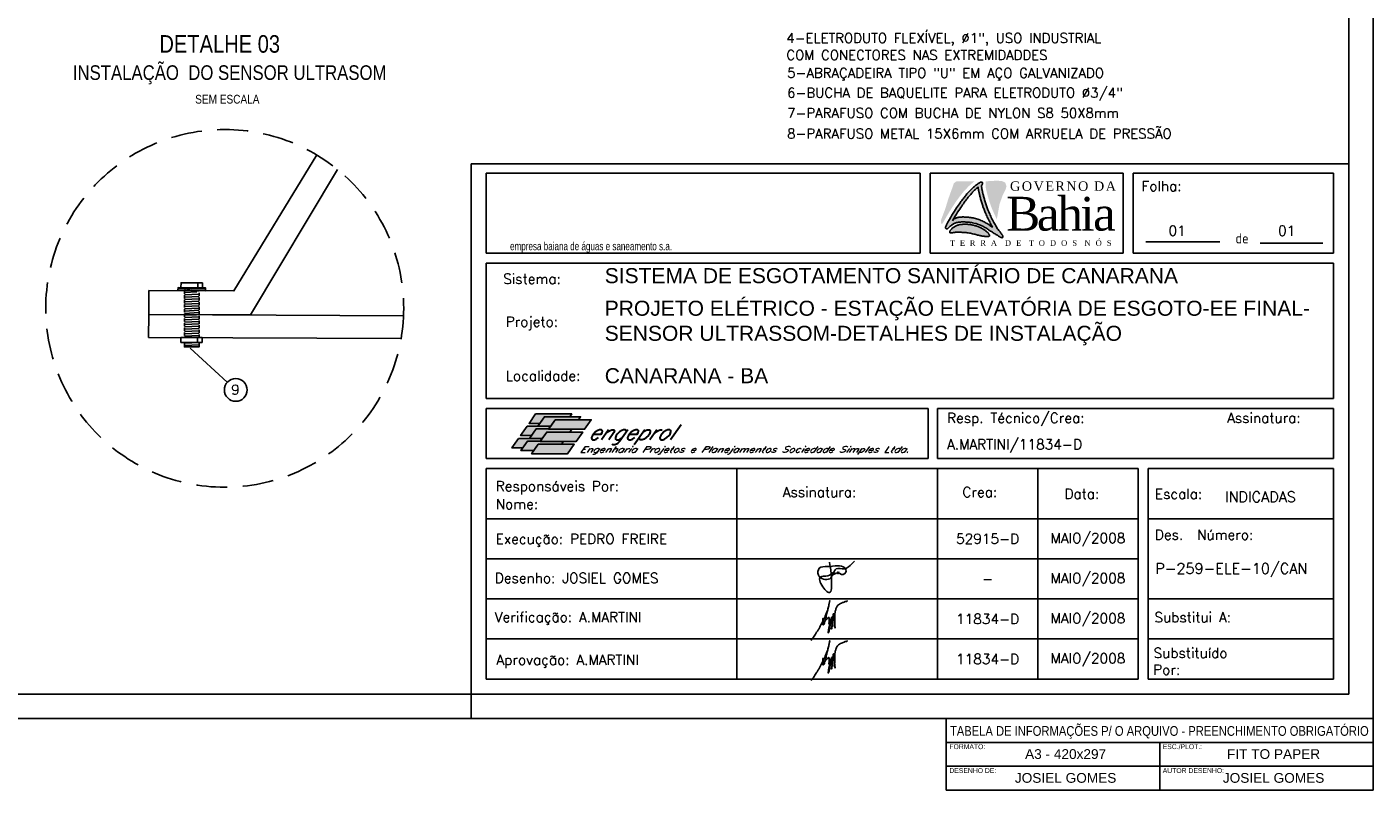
# Model space of a CAD drawing. Header units: millimetres. Extents: x 231 to 651, y 19 to 330.
# Tile 2 of 3: x 375 to 651, y 19 to 175. Entities that reach past the tile are written whole.
import ezdxf
from ezdxf.enums import TextEntityAlignment as Align

# ---------------------------------------------------------------- set-up
doc = ezdxf.new("R2010")
doc.units = ezdxf.units.MM
doc.linetypes.add('HIDDEN', pattern=[9.525, 6.35, -3.175])
for name, color, linetype in [('2', 2, 'Continuous'), ('ARQ-FORMATO', 1, 'Continuous'), ('CARIMBO', 7, 'Continuous'), ('HID-PADRAO', 1, 'Continuous'), ('Logotipo 1', 10, 'Continuous'), ('lOGOTIPO 2', 170, 'Continuous'), ('M_EXT_02', 2, 'Continuous'), ('TEXTO', 2, 'Continuous'), ('TEXTO PROJ', 2, 'Continuous')]:
    doc.layers.add(name, color=color, linetype=linetype)
doc.layers.add('PADRÃO', color=7, linetype='Continuous', lineweight=9)
doc.styles.add('ARIAL', font='ARIALN.TTF')
doc.styles.add('ISOCP', font='ARIAL.TTF')
doc.styles.add('ROMAMS', font='ROMANS.shx')
doc.styles.add('ROMANS', font='ROMANS.SHX')
doc.styles.add('STYLE-ARIAL_2', font='ARIAL.TTF')
pattern_1 = [(2.73099, (-778.58136, -347.0453), (-0.02269176, 0.47570892), [])]

msp = doc.modelspace()

# ---------------------------------------------------------------- hatches: boundary and pattern name
for color, points in [(182, [(565.93, 140.33), (566.07, 140.53), (566.21, 140.71), (566.35, 140.89), (566.49, 141.06), (566.62, 141.22), (566.75, 141.37), (566.87, 141.53), (567, 141.67), (567.13, 141.82), (567.26, 141.96), (567.38, 142.1), (567.52, 142.24), (567.65, 142.38), (567.78, 142.52), (567.92, 142.66), (568.06, 142.8), (568.21, 142.93), (568.36, 143.07), (568.52, 143.2), (568.68, 143.34), (568.84, 143.47), (568.99, 143.59), (569.15, 143.71), (569.17, 143.72), (565.47, 143.72), (564.94, 143.34), (564.55, 142.23), (563.78, 140.1), (563.15, 138.04), (562.31, 135.83), (562.31, 135.27), (562.31, 135.02), (562.59, 135.02), (562.79, 135.37), (563.1, 135.91), (563.39, 136.42), (563.67, 136.89), (563.93, 137.34), (564.19, 137.75), (564.43, 138.13), (564.66, 138.49), (564.87, 138.82), (565.07, 139.12), (565.26, 139.41), (565.44, 139.66), (565.61, 139.9), (565.77, 140.12)]), (182, [(573.74, 135.95), (573.61, 136.2), (573.49, 136.45), (573.37, 136.7), (573.25, 136.95), (573.14, 137.2), (573.04, 137.44), (572.94, 137.67), (572.84, 137.89), (572.76, 138.1), (572.67, 138.31), (572.59, 138.51), (572.52, 138.71), (572.45, 138.9), (572.38, 139.09), (572.31, 139.29), (572.24, 139.49), (572.18, 139.69), (572.11, 139.89), (572.05, 140.09), (572, 140.29), (571.94, 140.49), (571.89, 140.68), (571.83, 140.87), (571.79, 141.05), (571.74, 141.23), (571.7, 141.39), (571.66, 141.56), (571.62, 141.71), (571.59, 141.86), (571.56, 142), (571.53, 142.13), (571.5, 142.26), (571.48, 142.38), (571.46, 142.49), (571.44, 142.59), (571.43, 143.72), (573.59, 143.85), (574.73, 143.8), (575.45, 143.47), (575.73, 142.73), (575.52, 142), (574.94, 140.88), (574.3, 139.05)]), (11, [(564.08, 133.24), (564.1, 133.2), (564.13, 133.17), (564.16, 133.15), (564.21, 133.13), (564.26, 133.12), (564.31, 133.12), (564.38, 133.12), (564.45, 133.12), (564.52, 133.13), (564.61, 133.15), (564.7, 133.17), (564.79, 133.19), (564.89, 133.21), (565, 133.23), (565.11, 133.25), (565.23, 133.27), (565.35, 133.28), (565.48, 133.28), (565.62, 133.29), (565.77, 133.29), (565.92, 133.29), (566.08, 133.28), (566.26, 133.27), (566.43, 133.26), (566.62, 133.25), (566.82, 133.24), (567.02, 133.23), (567.23, 133.21), (567.44, 133.19), (567.66, 133.16), (567.88, 133.13), (568.1, 133.1), (568.33, 133.05), (568.55, 133.01), (568.77, 132.95), (568.99, 132.9), (569.2, 132.85), (569.41, 132.79), (569.61, 132.74), (569.8, 132.69), (569.98, 132.65), (570.16, 132.61), (570.32, 132.58), (570.48, 132.54), (570.62, 132.52), (570.76, 132.49), (570.89, 132.47), (571.02, 132.45), (571.13, 132.43), (571.25, 132.42), (571.35, 132.41), (571.45, 132.4), (571.54, 132.39), (571.63, 132.38), (571.71, 132.38), (571.79, 132.38), (571.85, 132.38), (571.92, 132.38), (571.98, 132.38), (572.03, 132.39), (572.08, 132.4), (572.12, 132.41), (572.15, 132.43), (572.18, 132.44), (572.21, 132.47), (572.22, 132.49), (572.24, 132.52), (572.24, 132.55), (572.24, 132.59), (572.24, 132.63), (572.23, 132.67), (572.21, 132.72), (572.19, 132.77), (572.16, 132.82), (572.13, 132.88), (572.09, 132.94), (572.04, 133), (571.99, 133.06), (571.93, 133.13), (571.86, 133.21), (571.78, 133.28), (571.7, 133.36), (571.61, 133.44), (571.51, 133.52), (571.4, 133.6), (571.29, 133.69), (571.17, 133.77), (571.04, 133.85), (570.91, 133.93), (570.76, 134.02), (570.62, 134.09), (570.47, 134.17), (570.31, 134.25), (570.15, 134.32), (569.98, 134.38), (569.82, 134.45), (569.65, 134.51), (569.48, 134.56), (569.31, 134.61), (569.14, 134.66), (568.97, 134.7), (568.8, 134.74), (568.64, 134.78), (568.48, 134.81), (568.32, 134.83), (568.16, 134.86), (568.01, 134.88), (567.86, 134.89), (567.71, 134.9), (567.56, 134.91), (567.41, 134.92), (567.25, 134.92), (567.09, 134.92), (566.93, 134.91), (566.77, 134.91), (566.61, 134.89), (566.44, 134.88), (566.28, 134.85), (566.12, 134.83), (565.97, 134.79), (565.82, 134.75), (565.68, 134.71), (565.54, 134.66), (565.4, 134.6), (565.27, 134.54), (565.14, 134.47), (565.03, 134.4), (564.91, 134.33), (564.8, 134.25), (564.7, 134.17), (564.6, 134.09), (564.51, 134), (564.43, 133.92), (564.35, 133.84), (564.28, 133.76), (564.22, 133.68), (564.18, 133.61), (564.14, 133.54), (564.1, 133.48), (564.08, 133.42), (564.07, 133.37), (564.06, 133.32), (564.07, 133.27)])]:
    msp.add_hatch(color=color).paths.add_polyline_path(points)
h = msp.add_hatch(color=156)
h.paths.add_polyline_path([(573.85, 132.64), (573.7, 132.73), (573.54, 132.83), (573.37, 132.93), (573.19, 133.04), (573.01, 133.16), (572.82, 133.28), (572.63, 133.4), (572.44, 133.52), (572.25, 133.65), (572.06, 133.77), (571.86, 133.9), (571.66, 134.02), (571.46, 134.14), (571.26, 134.26), (571.05, 134.38), (570.84, 134.49), (570.63, 134.59), (570.41, 134.69), (570.19, 134.79), (569.97, 134.87), (569.74, 134.95), (569.5, 135.03), (569.27, 135.09), (569.02, 135.15), (568.78, 135.2), (568.54, 135.24), (568.3, 135.28), (568.07, 135.31), (567.84, 135.33), (567.61, 135.35), (567.4, 135.37), (567.2, 135.38), (567, 135.39), (566.82, 135.39), (566.64, 135.39), (566.47, 135.38), (566.31, 135.37), (566.16, 135.36), (566.01, 135.35), (565.87, 135.33), (565.73, 135.3), (565.6, 135.28), (565.48, 135.24), (565.35, 135.21), (565.23, 135.16), (565.12, 135.12), (565, 135.06), (564.88, 135), (564.77, 134.94), (564.66, 134.88), (564.56, 134.81), (564.46, 134.73), (564.36, 134.66), (564.27, 134.58), (564.19, 134.5), (564.11, 134.43), (564.03, 134.35), (563.96, 134.28), (563.85, 134.17), (563.74, 134.07), (563.63, 134), (563.5, 133.95), (563.37, 133.97), (563.25, 134.06), (563.23, 134.19), (563.24, 134.29), (563.27, 134.43), (563.32, 134.6), (563.4, 134.81), (563.71, 135.35), (564, 135.86), (564.28, 136.33), (564.54, 136.78), (564.8, 137.19), (565.04, 137.58), (565.27, 137.93), (565.48, 138.26), (565.68, 138.57), (565.87, 138.85), (566.05, 139.1), (566.22, 139.34), (566.38, 139.57), (566.53, 139.77), (566.68, 139.97), (566.82, 140.15), (566.96, 140.33), (567.1, 140.5), (567.23, 140.66), (567.36, 140.82), (567.48, 140.97), (567.61, 141.12), (567.74, 141.26), (567.87, 141.4), (567.99, 141.55), (568.12, 141.69), (568.26, 141.82), (568.39, 141.96), (568.53, 142.1), (568.67, 142.24), (568.82, 142.37), (568.97, 142.51), (569.13, 142.65), (569.29, 142.78), (569.45, 142.91), (569.6, 143.03), (569.75, 143.15), (569.9, 143.25), (570.03, 143.34), (570.15, 143.42), (570.3, 143.51), (570.45, 143.57), (570.58, 143.59), (570.71, 143.55), (570.8, 143.47), (570.84, 143.35), (570.81, 143.2), (570.76, 143.09), (570.72, 143.03), (570.7, 143.01), (570.68, 142.98), (570.66, 142.96), (570.65, 142.93), (570.64, 142.9), (570.63, 142.87), (570.62, 142.84), (570.61, 142.8), (570.61, 142.76), (570.61, 142.71), (570.61, 142.66), (570.61, 142.6), (570.62, 142.53), (570.63, 142.46), (570.64, 142.37), (570.66, 142.29), (570.67, 142.19), (570.69, 142.08), (570.72, 141.97), (570.74, 141.85), (570.77, 141.73), (570.8, 141.59), (570.83, 141.45), (570.86, 141.3), (570.9, 141.15), (570.94, 140.99), (570.98, 140.82), (571.02, 140.65), (571.07, 140.46), (571.12, 140.28), (571.18, 140.08), (571.23, 139.89), (571.29, 139.69), (571.35, 139.48), (571.42, 139.28), (571.48, 139.08), (571.55, 138.88), (571.61, 138.69), (571.68, 138.49), (571.76, 138.3), (571.83, 138.1), (571.91, 137.9), (571.99, 137.7), (572.08, 137.49), (572.18, 137.27), (572.28, 137.03), (572.38, 136.79), (572.49, 136.55), (572.61, 136.3), (572.73, 136.05), (572.85, 135.79), (572.98, 135.54), (573.11, 135.3), (573.24, 135.06), (573.37, 134.83), (573.51, 134.61), (573.64, 134.39), (573.77, 134.19), (573.9, 133.99), (574.03, 133.81), (574.16, 133.64), (574.27, 133.48), (574.39, 133.33), (574.5, 133.19), (574.59, 133.06), (574.68, 132.94), (574.76, 132.83), (574.83, 132.74), (574.91, 132.61), (574.98, 132.48), (575.01, 132.36), (574.98, 132.23), (574.92, 132.17), (574.79, 132.15), (574.67, 132.17), (574.57, 132.21), (574.48, 132.26), (574.35, 132.33), (574.21, 132.42), (574.11, 132.48), (573.98, 132.55)])
h.paths.add_polyline_path([(571.67, 136.63), (571.78, 136.38), (571.9, 136.13), (572.02, 135.88), (572.14, 135.63), (572.27, 135.38), (572.4, 135.14), (572.85, 134.32), (572.72, 134.41), (572.53, 134.53), (572.33, 134.66), (572.14, 134.78), (571.94, 134.91), (571.74, 135.03), (571.54, 135.15), (571.34, 135.27), (571.13, 135.39), (570.92, 135.5), (570.71, 135.6), (570.49, 135.7), (570.27, 135.8), (570.05, 135.88), (569.82, 135.96), (569.59, 136.03), (569.35, 136.1), (569.11, 136.16), (568.86, 136.21), (568.62, 136.25), (568.38, 136.28), (568.15, 136.31), (567.92, 136.34), (567.7, 136.36), (567.48, 136.38), (567.28, 136.39), (567.09, 136.39), (566.9, 136.4), (566.72, 136.4), (566.55, 136.39), (566.39, 136.38), (566.24, 136.37), (566.09, 136.35), (565.95, 136.34), (565.81, 136.31), (565.68, 136.28), (565.56, 136.25), (565.43, 136.21), (565.31, 136.17), (565.2, 136.12), (565.08, 136.07), (564.97, 136.01), (564.86, 135.95), (564.82, 135.93), (564.93, 136.11), (565.2, 136.56), (565.45, 136.97), (565.69, 137.36), (565.92, 137.71), (566.14, 138.04), (566.34, 138.35), (566.53, 138.63), (566.71, 138.89), (566.88, 139.13), (567.04, 139.35), (567.19, 139.56), (567.34, 139.75), (567.48, 139.93), (567.62, 140.11), (567.75, 140.28), (567.88, 140.44), (568.01, 140.6), (568.14, 140.75), (568.27, 140.9), (568.39, 141.04), (568.52, 141.19), (568.65, 141.33), (568.78, 141.47), (568.91, 141.61), (569.05, 141.74), (569.19, 141.88), (569.33, 142.02), (569.48, 142.16), (569.63, 142.29), (569.9, 142.53), (569.9, 142.49), (569.9, 142.43), (569.91, 142.37), (569.92, 142.29), (569.93, 142.21), (569.95, 142.12), (569.96, 142.02), (569.98, 141.92), (570.01, 141.81), (570.03, 141.69), (570.06, 141.56), (570.09, 141.43), (570.12, 141.29), (570.15, 141.14), (570.19, 140.99), (570.23, 140.83), (570.27, 140.66), (570.32, 140.48), (570.36, 140.3), (570.41, 140.11), (570.47, 139.92), (570.52, 139.72), (570.58, 139.52), (570.64, 139.32), (570.71, 139.12), (570.77, 138.92), (570.84, 138.72), (570.9, 138.52), (570.97, 138.33), (571.05, 138.14), (571.12, 137.94), (571.2, 137.74), (571.28, 137.54), (571.37, 137.32), (571.47, 137.1), (571.57, 136.87)], flags=16)
at = {"linetype": 'HIDDEN', "ltscale": 0.1}
h = msp.add_hatch(dxfattribs=at)
h.set_pattern_fill('ANSI31', color=256, scale=0.15, angle=138.269, style=0)
h.set_pattern_definition([(2.73099, (-778.5593, -342.35004), (-0.02269176, 0.47570892), [])])
h.paths.add_polyline_path([(410.13, 121.03), (407.14, 121.04), (407.12, 116.35), (410.11, 116.33)])
h = msp.add_hatch(dxfattribs=at)
h.set_pattern_fill('ANSI31', color=256, scale=0.15, angle=138.269, style=0)
h.set_pattern_definition(pattern_1)
h.paths.add_polyline_path([(410.11, 116.33), (407.12, 116.35), (407.1, 111.65), (410.09, 111.64)])
h = msp.add_hatch()
h.set_pattern_fill('ANSI31', color=256, scale=0.15, angle=138.269, style=0)
h.set_pattern_definition(pattern_1)
h.paths.add_polyline_path([(410.1, 110.64), (407.09, 110.66), (407.09, 109.74), (410.09, 109.72)])
at = {"layer": 'CARIMBO'}
h = msp.add_hatch(color=82, dxfattribs=at)
h.paths.add_polyline_path([(477.78, 94.02), (480, 94.02), (480.94, 95.38), (486.13, 95.38), (486.53, 95.96), (479.14, 95.96)])
h.paths.add_polyline_path([(477.4, 93.45), (476.04, 91.52), (478.26, 91.52), (479.22, 92.88), (481.8, 92.88), (482.2, 93.45), (479.6, 93.45)])
h.paths.add_polyline_path([(475.64, 90.94), (474.28, 89.01), (476.5, 89.01), (477.44, 90.35), (480.06, 90.35), (480.46, 90.94)])
h = msp.add_hatch(color=100, dxfattribs=at)
h.paths.add_polyline_path([(483.14, 94.77), (487.92, 94.77), (488.34, 95.38), (480.96, 95.38), (479.6, 93.45), (482.2, 93.45), (482.23, 93.45)])
h.paths.add_polyline_path([(481.4, 92.26), (486.18, 92.26), (486.58, 92.84), (481.82, 92.84), (481.8, 92.84), (481.83, 92.88), (479.22, 92.88), (477.86, 90.94), (480.46, 90.94), (480.49, 90.94)])
h.paths.add_polyline_path([(479.64, 89.74), (484.42, 89.74), (484.82, 90.33), (480.08, 90.33), (480.06, 90.33), (480.07, 90.35), (477.46, 90.35), (476.1, 88.44), (478.74, 88.44)])
h = msp.add_hatch(color=71, dxfattribs=at)
h.paths.add_polyline_path([(483.16, 94.77), (482.24, 93.45), (482.23, 93.45), (481.83, 92.88), (481.84, 92.88), (481.82, 92.84), (489.19, 92.84), (490.55, 94.77)])
h.paths.add_polyline_path([(487.45, 90.33), (488.8, 92.26), (481.42, 92.26), (480.5, 90.94), (480.49, 90.94), (480.07, 90.35), (480.1, 90.35), (480.08, 90.33)])
h.paths.add_polyline_path([(479.66, 89.74), (478.74, 88.44), (478.74, 88.44), (478.3, 87.81), (485.69, 87.81), (487.04, 89.74)])

# ---------------------------------------------------------------- linework, layer by layer
for points in [[(434.23, 149.13), (417.24, 121.23), (399.79, 121.32)], [(399.79, 121.32), (399.76, 116.38), (420.64, 116.28), (438.52, 146.12)], [(405.78, 121.63), (411.4, 121.61)], [(409.82, 121.89), (409.83, 122.89)], [(451.54, 111.44), (399.75, 111.69), (399.76, 116.38), (452.04, 116.13)], [(409.77, 110.64), (409.78, 111.64)]]:
    msp.add_lwpolyline(points)
for points in [[(411.4, 121.26), (411.4, 121.88), (405.78, 121.91), (405.77, 121.29)], [(405.77, 121.29), (405.78, 121.91), (411.4, 121.88), (411.4, 121.26)], [(406.39, 121.91), (410.79, 121.89), (410.79, 122.88), (406.4, 122.9)], [(406.34, 110.66), (410.73, 110.64), (410.74, 111.63), (406.34, 111.65)], [(407.09, 110.66), (410.1, 110.64), (410.09, 109.72), (407.09, 109.74)]]:
    msp.add_lwpolyline(points, close=True)
at = {"linetype": 'HIDDEN', "ltscale": 0.1}
msp.add_lwpolyline([(407.14, 121.28), (407.1, 111.65), (410.09, 111.64), (410.14, 121.27), (407.14, 121.28)], dxfattribs=at)
at = {"color": 2}
msp.add_circle((541.35, 63.48), 0.0224, dxfattribs=at)
for points in [[(540.04, 63.24), (540.12, 63), (540.42, 63.05), (540.44, 63.35), (540.25, 63.44), (540.04, 63.29), (540.51, 63.21), (540.75, 63.19), (540.98, 63.42), (541.13, 63.46), (541.12, 63.33), (541.05, 63.23), (541.34, 63.26), (541.35, 63.42), (541.51, 63.24), (542.78, 63.47), (542.54, 64.36), (541.06, 64.78), (539.04, 64.65), (537.31, 64.28), (537.14, 62.9), (539.45, 62.15), (540.79, 64.15), (542.46, 64.2), (543.98, 65.17), (544.55, 65.77)], [(539.42, 65.55), (539.82, 60.5), (539.56, 59.35), (538.02, 60.5), (537.61, 62.56), (538.68, 62.67), (540.06, 63.25)], [(535.64, 49.47), (535.84, 49.79), (536.11, 50.12), (536.4, 50.55), (536.69, 51.01), (537.04, 51.54), (537.35, 52.09), (537.64, 52.65), (537.88, 53.07), (538.12, 53.54), (538.44, 54.24), (538.67, 54.79), (538.95, 55.5), (539.28, 56.68), (539.47, 57.64), (539.36, 57.1), (539.25, 56.58), (539.04, 55.78), (538.86, 54.97), (538.75, 54.46), (538.57, 53.76), (538.42, 53.25), (538.29, 52.86), (538.17, 52.67), (538.12, 52.65), (538.06, 52.79), (538.03, 53.18), (538.08, 53.75), (538.09, 54.04), (538.14, 53.85), (538.16, 53.51), (538.22, 53.33), (538.31, 53.29), (538.5, 53.47), (538.72, 53.74), (538.97, 53.97), (539.15, 54.15), (539.25, 54.2), (539.34, 54.15), (539.36, 53.94), (539.36, 53.63), (539.33, 53.28), (539.32, 52.85), (539.37, 53.01), (539.49, 53.37), (539.66, 53.77), (539.79, 54.09), (539.84, 54.2), (539.91, 54.16), (539.87, 53.92), (539.72, 53.35), (539.58, 52.65), (539.45, 52.01), (539.33, 51.46), (539.16, 51.01), (539.16, 51.22), (539.23, 51.72), (539.35, 52.32), (539.54, 52.93), (539.75, 53.52), (539.92, 54.12), (540.02, 54.36), (540.1, 54.43), (540.12, 54.2), (540.04, 53.74), (539.96, 53.05), (539.89, 52.38), (539.85, 51.81), (539.88, 51.92), (539.93, 52.41), (540, 53.03), (540.1, 53.83), (540.14, 54.35), (540.18, 54.82), (540.24, 54.96), (540.34, 54.92), (540.46, 54.65), (540.47, 54.23), (540.47, 53.71), (540.46, 53.05), (540.54, 52.47), (540.56, 52.05), (540.4, 52.47), (540.51, 53.13), (540.52, 53.85), (540.52, 54.67), (540.55, 55.23), (540.68, 55.78), (540.9, 56.36), (541.25, 56.79), (541.65, 57.04), (542.08, 57.24), (542.4, 57.35), (542.62, 57.46), (542.83, 57.46), (543.02, 57.53), (543.05, 57.6), (543.05, 57.68)], [(535.64, 41.24), (535.84, 41.56), (536.11, 41.89), (536.4, 42.32), (536.69, 42.78), (537.04, 43.31), (537.35, 43.86), (537.64, 44.42), (537.88, 44.85), (538.12, 45.31), (538.44, 46.01), (538.67, 46.56), (538.95, 47.27), (539.28, 48.45), (539.47, 49.42), (539.36, 48.87), (539.25, 48.35), (539.04, 47.55), (538.86, 46.74), (538.75, 46.23), (538.57, 45.53), (538.42, 45.02), (538.29, 44.63), (538.17, 44.44), (538.12, 44.42), (538.06, 44.56), (538.03, 44.95), (538.08, 45.52), (538.09, 45.81), (538.14, 45.62), (538.16, 45.28), (538.22, 45.1), (538.31, 45.06), (538.5, 45.24), (538.72, 45.51), (538.97, 45.75), (539.15, 45.93), (539.25, 45.97), (539.34, 45.93), (539.36, 45.71), (539.36, 45.4), (539.33, 45.05), (539.32, 44.63), (539.37, 44.79), (539.49, 45.14), (539.66, 45.54), (539.79, 45.86), (539.84, 45.97), (539.91, 45.93), (539.87, 45.69), (539.72, 45.12), (539.58, 44.42), (539.45, 43.78), (539.33, 43.23), (539.16, 42.78), (539.16, 42.99), (539.23, 43.49), (539.35, 44.09), (539.54, 44.7), (539.75, 45.29), (539.92, 45.89), (540.02, 46.13), (540.1, 46.2), (540.12, 45.97), (540.04, 45.51), (539.96, 44.83), (539.89, 44.16), (539.85, 43.58), (539.88, 43.69), (539.93, 44.18), (540, 44.8), (540.1, 45.6), (540.14, 46.12), (540.18, 46.59), (540.24, 46.73), (540.34, 46.69), (540.46, 46.42), (540.47, 46), (540.47, 45.48), (540.46, 44.82), (540.54, 44.25), (540.56, 43.82), (540.4, 44.24), (540.51, 44.9), (540.52, 45.62), (540.52, 46.44), (540.55, 47), (540.68, 47.55), (540.9, 48.13), (541.25, 48.56), (541.65, 48.81), (542.08, 49.01), (542.4, 49.12), (542.62, 49.23), (542.83, 49.23), (543.02, 49.3), (543.05, 49.37), (543.05, 49.46)]]:
    msp.add_spline(points, degree=3, dxfattribs=at)
at = {"layer": '2'}
msp.add_lwpolyline([(230.92, 33.46), (230.92, 330.46), (650.92, 330.46), (650.92, 33.46)], close=True, dxfattribs=at)
msp.add_lwpolyline([(465.92, 33.46), (465.92, 38.46)], dxfattribs=at)
at = {"layer": 'ARQ-FORMATO'}
msp.add_lwpolyline([(255.92, 38.46), (255.92, 325.46), (645.92, 325.46), (645.92, 38.46)], close=True, dxfattribs=at)
at = {"layer": 'CARIMBO', "color": 6}
for p, q in [((465.92, 147.28), (465.92, 38.46)), ((645.92, 147.28), (465.92, 147.28)), ((558.01, 145.43), (469, 145.43)), ((469, 145.43), (469, 128.97)), ((558.01, 128.97), (558.01, 145.43)), ((599.63, 145.43), (560.07, 145.43)), ((560.07, 128.97), (560.07, 145.43)), ((599.63, 128.97), (599.63, 145.43)), ((642.83, 145.43), (601.69, 145.43)), ((601.69, 128.97), (601.69, 145.43)), ((642.83, 128.97), (642.83, 145.43)), ((558.01, 128.97), (469, 128.97)), ((599.63, 128.97), (560.07, 128.97)), ((642.83, 128.97), (601.69, 128.97)), ((469, 126.91), (469, 99.14)), ((642.83, 126.91), (469, 126.91)), ((642.83, 99.14), (642.83, 126.91)), ((642.83, 99.14), (469, 99.14)), ((559.66, 97.08), (469, 97.08)), ((469, 97.08), (469, 86.8)), ((559.66, 86.8), (559.66, 97.08)), ((642.83, 97.08), (561.57, 97.08)), ((561.57, 86.8), (561.57, 97.08)), ((642.83, 86.8), (642.83, 97.08)), ((559.66, 86.8), (469, 86.8)), ((642.83, 86.8), (561.57, 86.8)), ((469, 84.74), (469, 41.54)), ((602.72, 84.74), (469, 84.74)), ((520.43, 41.54), (520.43, 84.74)), ((561.57, 41.54), (561.57, 84.74)), ((582.15, 41.54), (582.15, 84.74)), ((602.72, 41.54), (602.72, 84.74)), ((642.83, 84.74), (604.77, 84.74)), ((604.77, 41.54), (604.77, 84.74)), ((642.83, 41.54), (642.83, 84.74)), ((642.83, 41.54), (642.83, 84.74)), ((602.72, 74.46), (469, 74.46)), ((642.83, 74.46), (604.77, 74.46)), ((469, 41.54), (602.72, 41.54)), ((642.83, 41.54), (604.77, 41.54))]:
    msp.add_line(p, q, dxfattribs=at)
at = {"layer": 'CARIMBO', "color": 3}
for p, q in [((604.31, 131.33), (619.47, 131.33)), ((627.77, 131.05), (640.64, 131.05)), ((602.72, 66.23), (469, 66.23)), ((602.72, 58), (469, 58)), ((602.72, 49.77), (469, 49.77)), ((642.83, 49.77), (604.77, 49.77))]:
    msp.add_line(p, q, dxfattribs=at)
at = {"layer": 'CARIMBO', "color": 4}
msp.add_line((642.83, 58), (604.77, 58), dxfattribs=at)
at = {"layer": 'CARIMBO', "color": 2, "linetype": 'Continuous'}
for points in [[(480, 94.02), (480.94, 95.38), (486.13, 95.38), (486.53, 95.96), (479.14, 95.96), (477.78, 94.02), (480, 94.02)], [(487.92, 94.77), (483.16, 94.77), (482.24, 93.45), (479.6, 93.45), (480.96, 95.38), (488.34, 95.38), (487.92, 94.77)], [(483.14, 94.77), (490.55, 94.77), (489.19, 92.84), (481.8, 92.84), (483.14, 94.77)], [(482.2, 93.45), (479.6, 93.45), (477.4, 93.45), (476.04, 91.52), (478.26, 91.52), (479.22, 92.88), (481.8, 92.88), (482.2, 93.45)], [(486.18, 92.26), (481.42, 92.26), (480.5, 90.94), (477.86, 90.94), (479.22, 92.88), (481.84, 92.88), (481.82, 92.84), (486.58, 92.84), (486.18, 92.26)], [(481.4, 92.26), (488.8, 92.26), (487.45, 90.33), (480.06, 90.33), (481.4, 92.26)], [(476.5, 89.01), (477.44, 90.35), (480.06, 90.35), (480.46, 90.94), (475.64, 90.94), (474.28, 89.01), (476.5, 89.01)], [(484.42, 89.74), (479.66, 89.74), (478.74, 88.44), (476.1, 88.44), (477.46, 90.35), (480.1, 90.35), (480.08, 90.33), (484.82, 90.33), (484.42, 89.74)], [(479.64, 89.74), (487.04, 89.74), (485.69, 87.81), (478.3, 87.81), (479.64, 89.74)]]:
    msp.add_lwpolyline(points, dxfattribs=at)
at = {"layer": 'HID-PADRAO', "color": 1}
for p, q in [((607.15, 28.55), (607.15, 23.65)), ((607.15, 23.65), (607.15, 18.75))]:
    msp.add_line(p, q, dxfattribs=at)
at = {"layer": 'HID-PADRAO', "color": 3}
msp.add_lwpolyline([(563.38, 28.55), (650.92, 28.55), (650.92, 33.46), (563.38, 33.46)], close=True, dxfattribs=at)
at = {"layer": 'HID-PADRAO', "color": 1}
for points in [[(563.38, 23.65), (650.92, 23.65), (650.92, 28.55), (563.38, 28.55)], [(563.38, 18.75), (650.92, 18.75), (650.92, 23.65), (563.38, 23.65)]]:
    msp.add_lwpolyline(points, close=True, dxfattribs=at)
at = {"layer": 'Logotipo 1'}
msp.add_lwpolyline([(564.08, 133.24), (564.1, 133.2), (564.13, 133.17), (564.16, 133.15), (564.21, 133.13), (564.26, 133.12), (564.31, 133.12), (564.38, 133.12), (564.45, 133.12), (564.52, 133.13), (564.61, 133.15), (564.7, 133.17), (564.79, 133.19), (564.89, 133.21), (565, 133.23), (565.11, 133.25), (565.23, 133.27), (565.35, 133.28), (565.48, 133.28), (565.62, 133.29), (565.77, 133.29), (565.92, 133.29), (566.08, 133.28), (566.26, 133.27), (566.43, 133.26), (566.62, 133.25), (566.82, 133.24), (567.02, 133.23), (567.23, 133.21), (567.44, 133.19), (567.66, 133.16), (567.88, 133.13), (568.1, 133.1), (568.33, 133.05), (568.55, 133.01), (568.77, 132.95), (568.99, 132.9), (569.2, 132.85), (569.41, 132.79), (569.61, 132.74), (569.8, 132.69), (569.98, 132.65), (570.16, 132.61), (570.32, 132.58), (570.48, 132.54), (570.62, 132.52), (570.76, 132.49), (570.89, 132.47), (571.02, 132.45), (571.13, 132.43), (571.25, 132.42), (571.35, 132.41), (571.45, 132.4), (571.54, 132.39), (571.63, 132.38), (571.71, 132.38), (571.79, 132.38), (571.85, 132.38), (571.92, 132.38), (571.98, 132.38), (572.03, 132.39), (572.08, 132.4), (572.12, 132.41), (572.15, 132.43), (572.18, 132.44), (572.21, 132.47), (572.22, 132.49), (572.24, 132.52), (572.24, 132.55), (572.24, 132.59), (572.24, 132.63), (572.23, 132.67), (572.21, 132.72), (572.19, 132.77), (572.16, 132.82), (572.13, 132.88), (572.09, 132.94), (572.04, 133), (571.99, 133.06), (571.93, 133.13), (571.86, 133.21), (571.78, 133.28), (571.7, 133.36), (571.61, 133.44), (571.51, 133.52), (571.4, 133.6), (571.29, 133.69), (571.17, 133.77), (571.04, 133.85), (570.91, 133.93), (570.76, 134.02), (570.62, 134.09), (570.47, 134.17), (570.31, 134.25), (570.15, 134.32), (569.98, 134.38), (569.82, 134.45), (569.65, 134.51), (569.48, 134.56), (569.31, 134.61), (569.14, 134.66), (568.97, 134.7), (568.8, 134.74), (568.64, 134.78), (568.48, 134.81), (568.32, 134.83), (568.16, 134.86), (568.01, 134.88), (567.86, 134.89), (567.71, 134.9), (567.56, 134.91), (567.41, 134.92), (567.25, 134.92), (567.09, 134.92), (566.93, 134.91), (566.77, 134.91), (566.61, 134.89), (566.44, 134.88), (566.28, 134.85), (566.12, 134.83), (565.97, 134.79), (565.82, 134.75), (565.68, 134.71), (565.54, 134.66), (565.4, 134.6), (565.27, 134.54), (565.14, 134.47), (565.03, 134.4), (564.91, 134.33), (564.8, 134.25), (564.7, 134.17), (564.6, 134.09), (564.51, 134), (564.43, 133.92), (564.35, 133.84), (564.28, 133.76), (564.22, 133.68), (564.18, 133.61), (564.14, 133.54), (564.1, 133.48), (564.08, 133.42), (564.07, 133.37), (564.06, 133.32), (564.07, 133.27)], close=True, dxfattribs=at)
at = {"layer": 'lOGOTIPO 2'}
for points in [[(563.4, 134.81), (563.32, 134.6), (563.27, 134.43), (563.24, 134.29), (563.23, 134.19), (563.24, 134.12), (563.26, 134.06), (563.29, 134.03), (563.33, 134), (563.37, 133.98), (563.41, 133.97), (563.46, 133.96), (563.5, 133.96), (563.55, 133.97), (563.6, 133.99), (563.66, 134.01), (563.71, 134.05), (563.77, 134.09), (563.83, 134.15), (563.89, 134.21), (563.96, 134.28), (564.03, 134.35), (564.11, 134.43), (564.19, 134.5), (564.27, 134.58), (564.36, 134.66), (564.46, 134.73), (564.56, 134.81), (564.66, 134.88), (564.77, 134.94), (564.88, 135), (565, 135.06), (565.12, 135.12), (565.23, 135.16), (565.35, 135.21), (565.48, 135.24), (565.6, 135.28), (565.73, 135.3), (565.87, 135.33), (566.01, 135.35), (566.16, 135.36), (566.31, 135.37), (566.47, 135.38), (566.64, 135.39), (566.82, 135.39), (567, 135.39), (567.2, 135.38), (567.4, 135.37), (567.61, 135.35), (567.84, 135.33), (568.07, 135.31), (568.3, 135.28), (568.54, 135.24), (568.78, 135.2), (569.02, 135.15), (569.27, 135.09), (569.5, 135.03), (569.74, 134.95), (569.97, 134.87), (570.19, 134.79), (570.41, 134.69), (570.63, 134.59), (570.84, 134.49), (571.05, 134.38), (571.26, 134.26), (571.46, 134.14), (571.66, 134.02), (571.86, 133.9), (572.06, 133.77), (572.25, 133.65), (572.44, 133.52), (572.63, 133.4), (572.82, 133.28), (573.01, 133.16), (573.19, 133.04), (573.37, 132.93), (573.54, 132.83), (573.7, 132.73), (573.85, 132.64), (573.98, 132.55), (574.11, 132.48), (574.21, 132.42), (574.3, 132.36), (574.38, 132.32), (574.44, 132.28), (574.5, 132.25), (574.55, 132.22), (574.59, 132.2), (574.63, 132.19), (574.67, 132.17), (574.7, 132.16), (574.74, 132.16), (574.77, 132.15), (574.79, 132.15), (574.82, 132.15), (574.85, 132.16), (574.87, 132.16), (574.89, 132.16), (574.91, 132.17), (574.92, 132.18), (574.94, 132.19), (574.95, 132.2), (574.97, 132.22), (574.98, 132.24), (574.99, 132.26), (574.99, 132.29), (575, 132.32), (575, 132.35), (575, 132.4), (574.98, 132.45), (574.96, 132.51), (574.93, 132.58), (574.89, 132.65), (574.83, 132.74), (574.76, 132.83), (574.68, 132.94), (574.59, 133.06), (574.5, 133.19), (574.39, 133.33), (574.27, 133.48), (574.16, 133.64), (574.03, 133.81), (573.9, 133.99), (573.77, 134.19), (573.64, 134.39), (573.51, 134.61), (573.37, 134.83), (573.24, 135.06), (573.11, 135.3), (572.98, 135.54), (572.85, 135.79), (572.73, 136.05), (572.61, 136.3), (572.49, 136.55), (572.38, 136.79), (572.28, 137.03), (572.18, 137.27), (572.08, 137.49), (571.99, 137.7), (571.91, 137.9), (571.83, 138.1), (571.76, 138.3), (571.68, 138.49), (571.61, 138.69), (571.55, 138.88), (571.48, 139.08), (571.42, 139.28), (571.35, 139.48), (571.29, 139.69), (571.23, 139.89), (571.18, 140.08), (571.12, 140.28), (571.07, 140.46), (571.02, 140.65), (570.98, 140.82), (570.94, 140.99), (570.9, 141.15), (570.86, 141.3), (570.83, 141.45), (570.8, 141.59), (570.77, 141.73), (570.74, 141.85), (570.72, 141.97), (570.69, 142.08), (570.67, 142.19), (570.66, 142.29), (570.64, 142.37), (570.63, 142.46), (570.62, 142.53), (570.61, 142.6), (570.61, 142.66), (570.61, 142.71), (570.61, 142.76), (570.61, 142.8), (570.62, 142.84), (570.63, 142.87), (570.64, 142.9), (570.65, 142.93), (570.66, 142.96), (570.68, 142.98), (570.7, 143.01), (570.72, 143.03), (570.74, 143.06), (570.75, 143.09), (570.77, 143.11), (570.79, 143.15), (570.8, 143.18), (570.81, 143.21), (570.82, 143.25), (570.83, 143.29), (570.83, 143.32), (570.83, 143.36), (570.82, 143.39), (570.81, 143.42), (570.8, 143.45), (570.79, 143.48), (570.77, 143.5), (570.74, 143.52), (570.72, 143.54), (570.69, 143.56), (570.65, 143.57), (570.62, 143.58), (570.58, 143.58), (570.53, 143.58), (570.48, 143.57), (570.41, 143.55), (570.34, 143.52), (570.25, 143.48), (570.15, 143.42), (570.03, 143.34), (569.9, 143.25), (569.75, 143.15), (569.6, 143.03), (569.45, 142.91), (569.29, 142.78), (569.13, 142.65), (568.97, 142.51), (568.82, 142.37), (568.67, 142.24), (568.53, 142.1), (568.39, 141.96), (568.26, 141.82), (568.12, 141.69), (567.99, 141.55), (567.87, 141.4), (567.74, 141.26), (567.61, 141.12), (567.48, 140.97), (567.36, 140.82), (567.23, 140.66), (567.1, 140.5), (566.96, 140.33), (566.82, 140.15), (566.68, 139.97), (566.53, 139.77), (566.38, 139.57), (566.22, 139.34), (566.05, 139.1), (565.87, 138.85), (565.68, 138.57), (565.48, 138.26), (565.27, 137.93), (565.04, 137.58), (564.8, 137.19), (564.54, 136.78), (564.28, 136.33), (564, 135.86), (563.71, 135.35), (563.4, 134.81)], [(564.82, 135.93), (564.86, 135.95), (564.97, 136.01), (565.08, 136.07), (565.2, 136.12), (565.31, 136.17), (565.43, 136.21), (565.56, 136.25), (565.68, 136.28), (565.81, 136.31), (565.95, 136.34), (566.09, 136.35), (566.24, 136.37), (566.39, 136.38), (566.55, 136.39), (566.72, 136.4), (566.9, 136.4), (567.09, 136.39), (567.28, 136.39), (567.48, 136.38), (567.7, 136.36), (567.92, 136.34), (568.15, 136.31), (568.38, 136.28), (568.62, 136.25), (568.86, 136.21), (569.11, 136.16), (569.35, 136.1), (569.59, 136.03), (569.82, 135.96), (570.05, 135.88), (570.27, 135.8), (570.49, 135.7), (570.71, 135.6), (570.92, 135.5), (571.13, 135.39), (571.34, 135.27), (571.54, 135.15), (571.74, 135.03), (571.94, 134.91), (572.14, 134.78), (572.33, 134.66), (572.53, 134.53), (572.72, 134.41), (572.85, 134.32), (572.4, 135.14), (572.27, 135.38), (572.14, 135.63), (572.02, 135.88), (571.9, 136.13), (571.78, 136.38), (571.67, 136.63), (571.57, 136.87), (571.47, 137.1), (571.37, 137.32), (571.28, 137.54), (571.2, 137.74), (571.12, 137.94), (571.05, 138.14), (570.97, 138.33), (570.9, 138.52), (570.84, 138.72), (570.77, 138.92), (570.71, 139.12), (570.64, 139.32), (570.58, 139.52), (570.52, 139.72), (570.47, 139.92), (570.41, 140.11), (570.36, 140.3), (570.32, 140.48), (570.27, 140.66), (570.23, 140.83), (570.19, 140.99), (570.15, 141.14), (570.12, 141.29), (570.09, 141.43), (570.06, 141.56), (570.03, 141.69), (570.01, 141.81), (569.98, 141.92), (569.96, 142.02), (569.95, 142.12), (569.93, 142.21), (569.92, 142.29), (569.91, 142.37), (569.9, 142.43), (569.9, 142.49), (569.9, 142.53), (569.63, 142.29), (569.48, 142.16), (569.33, 142.02), (569.19, 141.88), (569.05, 141.74), (568.91, 141.61), (568.78, 141.47), (568.65, 141.33), (568.52, 141.19), (568.39, 141.04), (568.27, 140.9), (568.14, 140.75), (568.01, 140.6), (567.88, 140.44), (567.75, 140.28), (567.62, 140.11), (567.48, 139.93), (567.34, 139.75), (567.19, 139.56), (567.04, 139.35), (566.88, 139.13), (566.71, 138.89), (566.53, 138.63), (566.34, 138.35), (566.14, 138.04), (565.92, 137.71), (565.69, 137.36), (565.45, 136.97), (565.2, 136.56), (564.93, 136.11), (564.65, 135.64)]]:
    msp.add_lwpolyline(points, dxfattribs=at)
at = {"layer": 'M_EXT_02', "linetype": 'HIDDEN'}
msp.add_circle((415.36, 117.64), 36.71, dxfattribs=at)
at = {"layer": 'PADRÃO', "color": 6}
msp.add_line((465.92, 100.17), (465.92, 38.46), dxfattribs=at)
at = {"layer": 'TEXTO PROJ', "color": 2}
msp.add_lwpolyline([(408.29, 109.46), (415.89, 102.46)], dxfattribs=at)
msp.add_circle((417.62, 100.89), 2.33, dxfattribs=at)

# ---------------------------------------------------------------- texts
at = {"layer": 'CARIMBO', "color": 2, "style": 'ROMANS'}
for s, height, p in [('Folha:', 2.057, (603.43, 141.73)), ('Sistema:', 2.057, (472.49, 122.67)), ('Projeto:', 2.057, (472.98, 113.88)), ('Localidade:', 2.0571, (472.98, 102.77)), ('Resp. Técnico/Crea:', 2.0571, (563.52, 94.12)), ('Assinatura:', 2.0571, (620.99, 94.13)), ('A.MARTINI/11834-D', 2.0571, (563.54, 88.7)), ('Responsáveis Por:', 2.0571, (470.93, 80.12)), ('Responsáveis Por:', 2.0571, (470.93, 80.12)), ('Assinatura:', 2.0571, (529.83, 78.9)), ('Crea:', 2.057, (566.67, 78.9)), ('Data:', 2.057, (587.62, 78.54)), ('Escala:', 2.057, (606.16, 78.52)), ('Nome:', 2.057, (470.93, 76.44)), ('Nome:', 2.057, (470.93, 76.44)), ('Des.  Número:', 2.0571, (606.16, 70.14)), ('Execução: PEDRO FREIRE', 2.0571, (470.93, 69.27)), ('Desenho: JOSIEL GOMES', 2.0571, (470.75, 61.26)), ('Verificação: A.MARTINI', 2.0571, (470.75, 53.25)), ('Substitui A:', 2.0571, (606.07, 53.19)), ('Substituído ', 2.0571, (605.89, 45.87)), ('Aprovação: A.MARTINI', 2.0571, (471.1, 44.46)), ('Por:', 2.057, (605.81, 42.44))]:
    msp.add_text(s, height=height, dxfattribs=at).set_placement(p)
at = {"layer": 'CARIMBO', "color": 8, "style": 'ROMANS'}
for p in [(608.96, 132.56), (631.43, 132.56)]:
    msp.add_text('01', height=2.057, dxfattribs=at).set_placement(p)
at = {"layer": 'CARIMBO', "color": 174, "style": 'ISOCP', "width": 0.698299}
msp.add_text('empresa baiana de águas e saneamento s.a.', height=1.6971, dxfattribs=at).set_placement((473.89, 129.57), (507.12, 129.57), align=Align.FIT)
at = {"layer": 'CARIMBO', "color": 74, "style": 'ROMAMS', "oblique": 35}
msp.add_text('engeprol', height=3.086, dxfattribs=at).set_placement((489.76, 90.67))
at = {"layer": 'CARIMBO', "color": 3, "style": 'ROMAMS', "oblique": 35, "width": 1.121413}
msp.add_text('Engenharia Projetos e Planejamentos Sociedade Simples Ltda.', height=1.2343, dxfattribs=at).set_placement((488.13, 88.06), (555.69, 88.06), align=Align.FIT)
at = {"layer": 'CARIMBO', "color": 2, "style": 'ROMANS'}
for s, height, p in [('MAIO/2008', 2.057, (592.43, 70.34)), ('52915-D', 2.057, (571.86, 70.34)), ('MAIO/2008', 2.057, (592.43, 62.11)), ('-', 2.06, (571.86, 62.11)), ('MAIO/2008', 2.057, (592.43, 53.88)), ('11834-D', 2.057, (571.86, 53.88)), ('11834-D', 2.057, (571.86, 45.66)), ('MAIO/2008', 2.057, (592.43, 45.66))]:
    msp.add_text(s, height=height, dxfattribs=at).set_placement(p, align=Align.MIDDLE)
at = {"layer": 'CARIMBO', "color": 2, "insert": (622.69, 133.05), "char_height": 2.0571, "width": 26.605, "attachment_point": 1}
msp.add_mtext('\\Fisocp.shx;de', dxfattribs=at)
at = {"layer": 'CARIMBO', "color": 5, "char_height": 3.0857, "attachment_point": 1}
for s, insert, width in [('{\\fArial|b0|i0|c0|p34;SISTEMA DE ESGOTAMENTO SANITÁRIO DE CANARANA}', (493.31, 125.9), 141.3257), ('{\\fArial|b0|i0|c0|p34;PROJETO ELÉTRICO - ESTAÇÃO ELEVATÓRIA DE ESGOTO-EE FINAL- \\PSENSOR ULTRASSOM-DETALHES DE INSTALAÇÃO}', (493.31, 119.21), 148.1897), ('{\\fArial|b0|i0|c0|p34;CANARANA - BA}', (493.31, 105.36), 141.3257)]:
    msp.add_mtext(s, dxfattribs=dict(at, insert=insert, width=width))
at = {"layer": 'HID-PADRAO', "color": 170, "style": 'STYLE-ARIAL_2', "width": 0.821965}
msp.add_text('TABELA DE INFORMAÇÕES P/ O ARQUIVO - PREENCHIMENTO OBRIGATÓRIO', height=2.0009, dxfattribs=at).set_placement((564.12, 29.89), (650.03, 29.89), align=Align.FIT)
at = {"layer": 'HID-PADRAO', "color": 2, "style": 'STYLE-ARIAL_2'}
for s, height, p in [('FORMATO:', 1, (564, 27.16)), ('ESC./PLOT.:', 1.0004, (607.77, 27.16)), ('DESENHO DE:', 1.0004, (564, 22.26)), ('AUTOR DESENHO:', 1.0004, (607.77, 22.26))]:
    msp.add_text(s, height=height, dxfattribs=at).set_placement(p)
at = {"layer": 'HID-PADRAO', "color": 4, "style": 'STYLE-ARIAL_2'}
for s, p in [('A3 - 420x297', (587.85, 25.15)), ('FIT TO PAPER', (630.51, 25.15)), ('JOSIEL GOMES', (587.85, 20.25)), ('JOSIEL GOMES', (630.51, 20.25))]:
    msp.add_text(s, height=2.0009, dxfattribs=at).set_placement(p, align=Align.CENTER)
at = {"layer": 'PADRÃO', "color": 8, "style": 'ROMANS'}
for s, p in [('INDICADAS', (620.54, 77.86)), ('P-259-ELE-10/CAN', (606.24, 63.16))]:
    msp.add_text(s, height=2.16, dxfattribs=at).set_placement(p)
at = {"layer": 'TEXTO', "attachment_point": 1}
for s, insert, char_height, width in [('{\\fTimes New Roman|b0|i0|c238|p18;\\T1.15;GOVERNO DA}', (576.44, 143.71), 1.9286, 26.7784), ('{\\fTimes New Roman|b0|i0|c238|p18;\\T0.9;Bahia}', (575.66, 140.54), 6.9429, 26.7784), ('{\\fTimes New Roman|b0|i0|c238|p18;\\T1.35;T E R R A  D E  T O D O S  N \\fTimes New Roman|b0|i0|c0|p18;Ó \\fTimes New Roman|b0|i0|c238|p18;S}', (564.12, 131.63), 1.15714, 32.3893)]:
    msp.add_mtext(s, dxfattribs=dict(at, insert=insert, char_height=char_height, width=width))
at = {"layer": 'TEXTO PROJ', "color": 2}
for s, height, style, p in [('4-ELETRODUTO FLEXÍVEL, %%C1", USO INDUSTRIAL  ', 2, 'ROMANS', (530.56, 172.15)), ('DETALHE 03', 3.6, 'ARIAL', (401.96, 170.13)), ('COM CONECTORES NAS EXTREMIDADDES', 2, 'ROMANS', (530.56, 168.65)), ('INSTALAÇÃO  DO SENSOR ULTRASOM', 3, 'ARIAL', (384.2, 164.54)), ('5-ABRAÇADEIRA TIPO "U" EM AÇO GALVANIZADO', 2, 'ROMANS', (530.74, 164.98)), ('6-BUCHA DE BAQUELITE PARA ELETRODUTO %%C3/4"', 2, 'ROMANS', (530.74, 160.9)), ('SEM ESCALA', 1.8, 'ARIAL', (409.31, 159.68)), ('7-PARAFUSO COM BUCHA DE NYLON S8 50X8mm', 2, 'ROMANS', (530.74, 156.74)), ('8-PARAFUSO METAL 15X6mm COM ARRUELA DE PRESSÃO  ', 2, 'ROMANS', (530.74, 152.52)), ('9', 2, 'ROMANS', (416.71, 99.94))]:
    msp.add_text(s, height=height, dxfattribs=dict(at, style=style)).set_placement(p)

doc.saveas('drawing.dxf')
